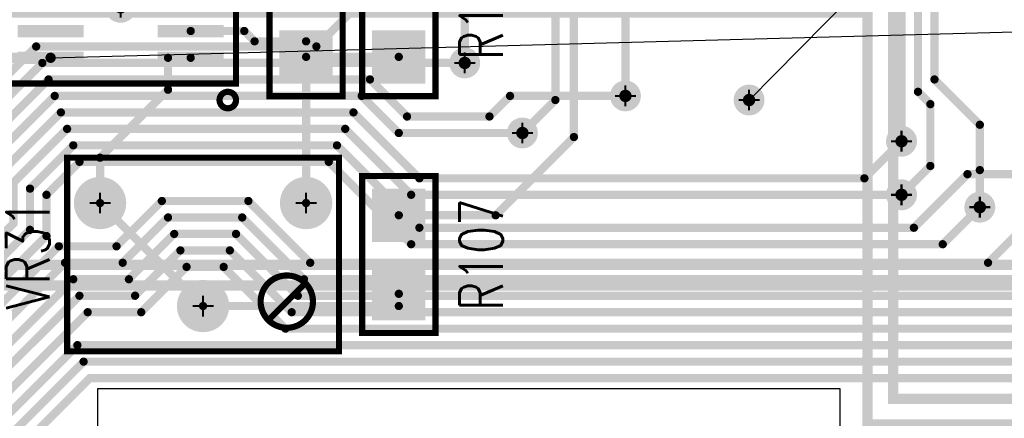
# Model space of a CAD drawing. Extents: x -1 to 210, y -5 to 148.
# Tile 12 of 52: x 114 to 138, y 9 to 19. Entities that reach past the tile are written whole.
import ezdxf
from ezdxf.enums import TextEntityAlignment as Align

# ---------------------------------------------------------------- set-up
doc = ezdxf.new("R2010")
doc.units = 0
for name, pattern in [('KEEPOUT_00011100', [2, 1, 1]), ('KEEPOUT_00011110', [2, 1, 1]), ('POUR_01_-1_0_000000', [2, 1, 1]), ('SIG_12', [2, 1, 1]), ('SIG_135', [2, 1, 1]), ('SIG_136', [2, 1, 1]), ('SIG_137', [2, 1, 1]), ('SIG_138', [2, 1, 1]), ('SIG_139', [2, 1, 1]), ('SIG_140', [2, 1, 1]), ('SIG_141', [2, 1, 1]), ('SIG_142', [2, 1, 1]), ('SIG_147', [2, 1, 1]), ('SIG_15', [2, 1, 1]), ('SIG_158', [2, 1, 1]), ('SIG_169', [2, 1, 1]), ('SIG_17', [2, 1, 1]), ('SIG_180', [2, 1, 1]), ('SIG_189', [2, 1, 1]), ('SIG_190', [2, 1, 1]), ('SIG_191', [2, 1, 1]), ('SIG_192', [2, 1, 1]), ('SIG_231', [2, 1, 1]), ('SIG_232', [2, 1, 1]), ('SIG_243', [2, 1, 1]), ('SIG_94', [2, 1, 1])]:
    doc.linetypes.add(name, pattern=pattern)
for name, color, linetype in [('COPPER_CUTOUT_03', 112, 'CONTINUOUS'), ('DRIL_NPLTE_THRU_01', 176, 'CONTINUOUS'), ('DRIL_NPLTE_THRU_02', 255, 'CONTINUOUS'), ('DRIL_NPLTE_THRU_03', 106, 'CONTINUOUS'), ('DRIL_NPLTE_THRU_04', 16, 'CONTINUOUS'), ('DRIL_PLTE_THRU_01', 176, 'CONTINUOUS'), ('DRIL_PLTE_THRU_02', 255, 'CONTINUOUS'), ('DRIL_PLTE_THRU_03', 106, 'CONTINUOUS'), ('DRIL_PLTE_THRU_04', 16, 'CONTINUOUS'), ('DRIL_SYMBOL', 254, 'CONTINUOUS'), ('KEEPOUT_-1', 254, 'CONTINUOUS'), ('KEEPOUT_-2', 34, 'CONTINUOUS'), ('KEEPOUT_01', 34, 'CONTINUOUS'), ('LINK_00', 57, 'CONTINUOUS'), ('PADS_BOT', 1, 'CONTINUOUS'), ('PADS_INNER', 5, 'CONTINUOUS'), ('PADS_TOP', 5, 'CONTINUOUS'), ('PART_NAME_01', 4, 'CONTINUOUS'), ('PART_TOP_2DLINE_00', 4, 'CONTINUOUS'), ('PART_TOP_2DLINE_01', 4, 'CONTINUOUS'), ('POUR_HEADER_02', 253, 'CONTINUOUS'), ('POUR_HEADER_03', 112, 'CONTINUOUS'), ('TRACE_01', 5, 'CONTINUOUS'), ('TRACE_04', 1, 'CONTINUOUS'), ('VIAPTS', 5, 'CONTINUOUS')]:
    doc.layers.add(name, color=color, linetype=linetype)
doc.styles.add('W0$15', font='simplex', dxfattribs={"width": 0.75})

# ---------------------------------------------------------------- blocks, each defined once
blk = doc.blocks.new('POUR_HEADER_0')
at = {"layer": 'POUR_HEADER_02', "linetype": 'POUR_01_-1_0_000000', "const_width": 0.25}
blk.add_lwpolyline([(137.75, -24.5), (126.25, -24.5), (126.25, -43.5), (107.25, -43.5), (107.25, -54.75), (115.25, -54.75), (115.25, -49), (121, -49), (121, -57), (117.5, -57), (117.5, -70.5), (104, -70.5), (104, -83), (141.75, -83)], dxfattribs=at)
blk = doc.blocks.new('POUR_HEADER_2')
at = {"layer": 'POUR_HEADER_02', "linetype": 'POUR_01_-1_0_000000', "const_width": 0.25}
blk.add_lwpolyline([(31.5, -5.25), (-7.25, -5.25), (-7.25, -22.5), (-16.75, -22.5), (-16.75, -31.25), (-20.25, -31.25), (-20.25, -44.75), (-33.75, -44.75), (-33.75, -56.25), (3, -56.25)], dxfattribs=at)
blk = doc.blocks.new('POUR_HEADER_5')
at = {"layer": 'POUR_HEADER_03', "linetype": 'POUR_01_-1_0_000000', "const_width": 0.25}
blk.add_lwpolyline([(7.5, -103.5), (-4.5, -103.5), (-4.5, -93.5), (-30.25, -93.5), (-30.25, -103.5), (-130, -103.5), (-130, -72.5), (-14, -72.5), (-14, -58), (-76, -58), (-76, -38.5), (-73.25, -38.5), (-73.25, -18.25), (-63.75, -18.25), (-63.75, -35), (-55.75, -35), (-55.75, -10), (-21, -10), (-21, 0), (-12.75, 0), (-12.75, -5.25), (-17, -5.25), (-17, -10), (33.25, -10)], dxfattribs=at)
blk = doc.blocks.new('POUR_HEADER_7')
at = {"layer": 'COPPER_CUTOUT_03', "const_width": 0.25}
blk.add_lwpolyline([(127.625, -66.375), (90.375, -66.375), (90.375, -56.375), (65.875, -56.375), (65.875, -66.375), (-35.125, -66.375), (-35.125, -34.125), (-3.625, -34.125), (-3.625, 38.375), (12.625, 38.375), (12.625, 28.375), (32.375, 28.375), (32.375, 3.375), (39.125, 3.375), (39.125, 28.375), (73.875, 28.375), (73.875, 38.375), (83.375, 38.375), (83.375, 31.875), (79.125, 31.875), (79.125, 28.375), (128.625, 28.375)], dxfattribs=at)
blk = doc.blocks.new('PART_BODY_TOP_43')
at = {"layer": 'KEEPOUT_-1', "linetype": 'KEEPOUT_00011110'}
blk.add_lwpolyline([(-5, 5), (13, 5), (13, -5), (-5, -5)], close=True, dxfattribs=at)
at = {"layer": 'KEEPOUT_-2', "linetype": 'KEEPOUT_00011100'}
for points in [[(-2.5, 0, 1), (2.5, 0, 1)], [(11.1, 0, 1), (6.1, 0, 1)]]:
    blk.add_lwpolyline(points, format="xyb", close=True, dxfattribs=at)
at = {"layer": 'KEEPOUT_01', "linetype": 'KEEPOUT_00011110'}
blk.add_lwpolyline([(-5, 5), (13, 5), (13, -5), (-5, -5)], close=True, dxfattribs=at)
blk = doc.blocks.new('DRIL_SYMBOL_3$6')
at = {"layer": 'DRIL_SYMBOL', "const_width": 0.0508}
for points in [[(0, -0.254), (0, 0.254)], [(-0.254, 0), (0.254, 0)]]:
    blk.add_lwpolyline(points, dxfattribs=at)
blk = doc.blocks.new('DRIL_HOLE_3$6')
at = {"const_width": 1.8}
blk.add_lwpolyline([(-0.9, 0, 1), (0.9, 0, 1)], format="xyb", close=True, dxfattribs=at)
blk.add_blockref('DRIL_SYMBOL_3$6', (0, 0))
blk = doc.blocks.new('PAD_19')
at = {"const_width": 0.381}
blk.add_lwpolyline([(0, -0.1905, 1), (0, 0.1905, 1)], format="xyb", close=True, dxfattribs=at)
blk = doc.blocks.new('STK_TOP_27')
at = {"layer": 'DRIL_NPLTE_THRU_01'}
blk.add_blockref('DRIL_HOLE_3$6', (0, 0), dxfattribs=at)
at = {"layer": 'DRIL_NPLTE_THRU_02'}
blk.add_blockref('DRIL_HOLE_3$6', (0, 0), dxfattribs=at)
at = {"layer": 'DRIL_NPLTE_THRU_03'}
blk.add_blockref('DRIL_HOLE_3$6', (0, 0), dxfattribs=at)
at = {"layer": 'DRIL_NPLTE_THRU_04'}
blk.add_blockref('DRIL_HOLE_3$6', (0, 0), dxfattribs=at)
at = {"layer": 'PADS_BOT'}
blk.add_blockref('PAD_19', (0, 0), dxfattribs=at)
at = {"layer": 'PADS_INNER'}
blk.add_blockref('PAD_19', (0, 0), dxfattribs=at)
at = {"layer": 'PADS_TOP'}
blk.add_blockref('PAD_19', (0, 0), dxfattribs=at)
blk = doc.blocks.new('SYM_TOP_24')
for name, p in [('PART_BODY_TOP_43', (0, 0)), ('STK_TOP_27', (0, 0)), ('STK_TOP_27', (8.6, 0))]:
    blk.add_blockref(name, p)
blk = doc.blocks.new('PART_TOP_145')
blk.add_blockref('SYM_TOP_24', (0, 0))
blk = doc.blocks.new('SMOOTH_0$15')
at = {"const_width": 0.075}
blk.add_lwpolyline([(-0.0375, 0, 1), (0.0375, 0, 1)], format="xyb", close=True, dxfattribs=at)
blk = doc.blocks.new('PART_BODY_TOP_57')
at = {"layer": 'PART_TOP_2DLINE_01', "const_width": 0.15}
blk.add_lwpolyline([(-1.6, 2.8), (1.6, 2.8), (1.6, -2.8), (-1.6, -2.8)], close=True, dxfattribs=at)
blk.add_lwpolyline([(-1.8, -2.6, 1), (-2.2, -2.6, 1)], format="xyb", close=True, dxfattribs=at)
at = {"layer": 'PART_TOP_2DLINE_01'}
for p in [(-1.6, 2.8), (1.6, 2.8), (-1.6, -2.8), (1.6, -2.8)]:
    blk.add_blockref('SMOOTH_0$15', p, dxfattribs=at)
blk = doc.blocks.new('DRIL_HOLE_0')
blk.add_lwpolyline([(0, 0, 1), (0, 0, 1)], format="xyb", close=True)
blk = doc.blocks.new('PAD_0')
blk.add_lwpolyline([(0, 0, 1), (0, 0, 1)], format="xyb", close=True)
blk = doc.blocks.new('PAD_33')
at = {"const_width": 0.3}
blk.add_lwpolyline([(-0.8, 0), (0.8, 0)], dxfattribs=at)
blk = doc.blocks.new('STK_TOP_40')
at = {"layer": 'DRIL_PLTE_THRU_01'}
blk.add_blockref('DRIL_HOLE_0', (0, 0), dxfattribs=at)
at = {"layer": 'DRIL_PLTE_THRU_02'}
blk.add_blockref('DRIL_HOLE_0', (0, 0), dxfattribs=at)
at = {"layer": 'DRIL_PLTE_THRU_03'}
blk.add_blockref('DRIL_HOLE_0', (0, 0), dxfattribs=at)
at = {"layer": 'DRIL_PLTE_THRU_04'}
blk.add_blockref('DRIL_HOLE_0', (0, 0), dxfattribs=at)
at = {"layer": 'PADS_BOT'}
blk.add_blockref('PAD_0', (0, 0), dxfattribs=at)
at = {"layer": 'PADS_INNER'}
blk.add_blockref('PAD_0', (0, 0), dxfattribs=at)
at = {"layer": 'PADS_TOP', "rotation": 90}
blk.add_blockref('PAD_33', (0, 0), dxfattribs=at)
blk = doc.blocks.new('SYM_TOP_38')
for name, p in [('PART_BODY_TOP_57', (0, 0)), ('STK_TOP_40', (-0.975, 1.7)), ('STK_TOP_40', (-0.325, 1.7)), ('STK_TOP_40', (0.325, 1.7)), ('STK_TOP_40', (0.975, 1.7)), ('STK_TOP_40', (-0.975, -1.7)), ('STK_TOP_40', (-0.325, -1.7)), ('STK_TOP_40', (0.325, -1.7)), ('STK_TOP_40', (0.975, -1.7))]:
    blk.add_blockref(name, p)
blk = doc.blocks.new('PART_TOP_264')
blk.add_blockref('SYM_TOP_38', (0, 0))
at = {"layer": 'PART_NAME_01', "style": 'W0$15', "width": 0.75}
blk.add_text('U41', height=1.05, dxfattribs=at).set_placement((0.75, 4.25), align=Align.MIDDLE_CENTER)
blk = doc.blocks.new('PART_BODY_TOP_21')
at = {"layer": 'PART_TOP_2DLINE_00', "const_width": 0.15}
blk.add_lwpolyline([(1.905, -0.889), (1.905, 0.889), (-1.905, 0.889), (-1.905, -0.889)], close=True, dxfattribs=at)
at = {"layer": 'PART_TOP_2DLINE_00'}
for p in [(-1.905, 0.889), (1.905, 0.889), (-1.905, -0.889), (1.905, -0.889)]:
    blk.add_blockref('SMOOTH_0$15', p, dxfattribs=at)
blk = doc.blocks.new('PAD_1')
at = {"const_width": 1.2954}
blk.add_lwpolyline([(-0.6477, 0), (0.6477, 0)], dxfattribs=at)
blk = doc.blocks.new('STK_TOP_4')
at = {"layer": 'DRIL_PLTE_THRU_01'}
blk.add_blockref('DRIL_HOLE_0', (0, 0), dxfattribs=at)
at = {"layer": 'DRIL_PLTE_THRU_02'}
blk.add_blockref('DRIL_HOLE_0', (0, 0), dxfattribs=at)
at = {"layer": 'DRIL_PLTE_THRU_03'}
blk.add_blockref('DRIL_HOLE_0', (0, 0), dxfattribs=at)
at = {"layer": 'DRIL_PLTE_THRU_04'}
blk.add_blockref('DRIL_HOLE_0', (0, 0), dxfattribs=at)
at = {"layer": 'PADS_BOT'}
blk.add_blockref('PAD_0', (0, 0), dxfattribs=at)
at = {"layer": 'PADS_INNER'}
blk.add_blockref('PAD_0', (0, 0), dxfattribs=at)
at = {"layer": 'PADS_TOP'}
blk.add_blockref('PAD_1', (0, 0), dxfattribs=at)
blk = doc.blocks.new('SYM_TOP_2')
for name, p in [('PART_BODY_TOP_21', (0, 0)), ('STK_TOP_4', (-0.9525, 0)), ('STK_TOP_4', (0.9525, 0))]:
    blk.add_blockref(name, p)
blk = doc.blocks.new('PART_TOP_268')
blk.add_blockref('SYM_TOP_2', (0, 0))
at = {"layer": 'PART_NAME_01', "style": 'W0$15', "width": 0.75}
blk.add_text('R107', height=1.05, rotation=-180, dxfattribs=at).set_placement((0, 2), align=Align.MIDDLE_CENTER)
blk = doc.blocks.new('PART_TOP_269')
blk.add_blockref('SYM_TOP_2', (0, 0))
at = {"layer": 'PART_NAME_01', "style": 'W0$15', "width": 0.75}
blk.add_text('R108', height=1.05, rotation=-270, dxfattribs=at).set_placement((-3, -0.5), align=Align.MIDDLE_CENTER)
blk = doc.blocks.new('PART_TOP_270')
blk.add_blockref('SYM_TOP_2', (0, 0))
at = {"layer": 'PART_NAME_01', "style": 'W0$15', "width": 0.75}
blk.add_text('R17', height=1.05, rotation=-180, dxfattribs=at).set_placement((0, 2), align=Align.MIDDLE_CENTER)
blk = doc.blocks.new('PART_BODY_TOP_38')
at = {"layer": 'PART_TOP_2DLINE_01', "const_width": 0.15}
blk.add_lwpolyline([(-3.3, 2.35), (3.3, 2.35), (3.3, -2.35), (-3.3, -2.35)], close=True, dxfattribs=at)
blk.add_lwpolyline([(1.397, -1.143, 1), (2.667, -1.143, 1)], format="xyb", close=True, dxfattribs=at)
blk.add_lwpolyline([(1.651, -1.524), (2.413, -0.762)], dxfattribs=at)
at = {"layer": 'PART_TOP_2DLINE_01'}
for p in [(-3.3, 2.35), (3.3, 2.35), (2.413, -0.762), (1.651, -1.524), (-3.3, -2.35), (3.3, -2.35)]:
    blk.add_blockref('SMOOTH_0$15', p, dxfattribs=at)
blk = doc.blocks.new('DRIL_SYMBOL_0$7')
at = {"layer": 'DRIL_SYMBOL', "const_width": 0.0508}
for points in [[(0, -0.254), (0, 0.254)], [(-0.254, 0), (0.254, 0)]]:
    blk.add_lwpolyline(points, dxfattribs=at)
blk = doc.blocks.new('DRIL_HOLE_0$7')
at = {"const_width": 0.35}
blk.add_lwpolyline([(-0.175, 0, 1), (0.175, 0, 1)], format="xyb", close=True, dxfattribs=at)
blk.add_blockref('DRIL_SYMBOL_0$7', (0, 0))
blk = doc.blocks.new('PAD_3')
at = {"const_width": 0.635}
blk.add_lwpolyline([(0, -0.3175, 1), (0, 0.3175, 1)], format="xyb", close=True, dxfattribs=at)
blk = doc.blocks.new('STK_TOP_6')
at = {"layer": 'DRIL_PLTE_THRU_01'}
blk.add_blockref('DRIL_HOLE_0$7', (0, 0), dxfattribs=at)
at = {"layer": 'DRIL_PLTE_THRU_02'}
blk.add_blockref('DRIL_HOLE_0$7', (0, 0), dxfattribs=at)
at = {"layer": 'DRIL_PLTE_THRU_03'}
blk.add_blockref('DRIL_HOLE_0$7', (0, 0), dxfattribs=at)
at = {"layer": 'DRIL_PLTE_THRU_04'}
blk.add_blockref('DRIL_HOLE_0$7', (0, 0), dxfattribs=at)
at = {"layer": 'PADS_BOT'}
blk.add_blockref('PAD_3', (0, 0), dxfattribs=at)
at = {"layer": 'PADS_INNER'}
blk.add_blockref('PAD_3', (0, 0), dxfattribs=at)
at = {"layer": 'PADS_TOP'}
blk.add_blockref('PAD_3', (0, 0), dxfattribs=at)
blk = doc.blocks.new('SYM_TOP_19')
for name, p in [('PART_BODY_TOP_38', (0, 0)), ('STK_TOP_6', (-2.5, 1.25)), ('STK_TOP_6', (2.5, 1.25)), ('STK_TOP_6', (0, -1.25))]:
    blk.add_blockref(name, p)
blk = doc.blocks.new('PART_TOP_272')
blk.add_blockref('SYM_TOP_19', (0, 0))
at = {"layer": 'PART_NAME_01', "style": 'W0$15', "width": 0.75}
blk.add_text('VR31', height=1.05, rotation=90, dxfattribs=at).set_placement((-4.25, 0), align=Align.MIDDLE_CENTER)
blk = doc.blocks.new('SMOOTH_0$25')
at = {"const_width": 0.125}
blk.add_lwpolyline([(-0.0625, 0, 1), (0.0625, 0, 1)], format="xyb", close=True, dxfattribs=at)
blk = doc.blocks.new('SMOOTH_0$2')
at = {"const_width": 0.1}
blk.add_lwpolyline([(-0.05, 0, 1), (0.05, 0, 1)], format="xyb", close=True, dxfattribs=at)
blk = doc.blocks.new('DRIL_SYMBOL_0$3')
at = {"layer": 'DRIL_SYMBOL', "const_width": 0.0508}
for points in [[(0, -0.254), (0, 0.254)], [(-0.254, 0), (0.254, 0)]]:
    blk.add_lwpolyline(points, dxfattribs=at)
blk = doc.blocks.new('DRIL_HOLE_0$3')
at = {"const_width": 0.15}
blk.add_lwpolyline([(-0.075, 0, 1), (0.075, 0, 1)], format="xyb", close=True, dxfattribs=at)
blk.add_blockref('DRIL_SYMBOL_0$3', (0, 0))
blk = doc.blocks.new('PAD_34')
at = {"const_width": 0.375}
blk.add_lwpolyline([(0, -0.1875, 1), (0, 0.1875, 1)], format="xyb", close=True, dxfattribs=at)
blk = doc.blocks.new('STK_TOP_3')
at = {"layer": 'DRIL_PLTE_THRU_01'}
blk.add_blockref('DRIL_HOLE_0$3', (0, 0), dxfattribs=at)
at = {"layer": 'DRIL_PLTE_THRU_02'}
blk.add_blockref('DRIL_HOLE_0$3', (0, 0), dxfattribs=at)
at = {"layer": 'DRIL_PLTE_THRU_03'}
blk.add_blockref('DRIL_HOLE_0$3', (0, 0), dxfattribs=at)
at = {"layer": 'DRIL_PLTE_THRU_04'}
blk.add_blockref('DRIL_HOLE_0$3', (0, 0), dxfattribs=at)
at = {"layer": 'PADS_BOT'}
blk.add_blockref('PAD_34', (0, 0), dxfattribs=at)
at = {"layer": 'PADS_INNER'}
blk.add_blockref('PAD_34', (0, 0), dxfattribs=at)
at = {"layer": 'PADS_TOP'}
blk.add_blockref('PAD_34', (0, 0), dxfattribs=at)
blk = doc.blocks.new('SYM_TOP_1')
blk.add_blockref('STK_TOP_3', (0, 0))

msp = doc.modelspace()

# ---------------------------------------------------------------- linework, layer by layer
at = {"layer": 'LINK_00', "linetype": 'SIG_12'}
msp.add_line((169, 55), (131.5, 17), dxfattribs=at)
at = {"layer": 'LINK_00', "linetype": 'SIG_17'}
msp.add_line((114.55, 18.025), (188.04, 20), dxfattribs=at)
at = {"layer": 'TRACE_01', "linetype": 'SIG_140', "const_width": 0.2}
msp.add_lwpolyline([(128.5, 17.1), (128.5, 27.2), (128.8, 27.5), (128.8, 40.3), (129.4, 40.9), (130.7, 40.9), (131.4, 41.6), (131.4, 43.5)], dxfattribs=at)
at = {"layer": 'TRACE_01', "linetype": 'SIG_138', "const_width": 0.2}
msp.add_lwpolyline([(133.5, 40.6), (133.5, 36.2), (135.2, 34.5), (135.2, 16)], dxfattribs=at)
at = {"layer": 'TRACE_01', "linetype": 'SIG_137', "const_width": 0.2}
for points in [[(133.9, 36.4), (135.6, 34.7), (135.6, 17.2), (135.9, 16.9), (135.9, 15.4)], [(135.2, 14.7), (135.9, 15.4)]]:
    msp.add_lwpolyline(points, dxfattribs=at)
at = {"layer": 'TRACE_01', "linetype": 'SIG_191', "const_width": 0.2}
msp.add_lwpolyline([(136, 30), (136, 17.5), (137.1, 16.4), (137.1, 15.3), (137.1, 14.4)], dxfattribs=at)
at = {"layer": 'TRACE_01', "linetype": 'SIG_141', "const_width": 0.2}
msp.add_lwpolyline([(123.9, 22.8), (123.9, 21.2), (124.6, 20.5), (124.6, 17.9)], dxfattribs=at)
at = {"layer": 'TRACE_01', "linetype": 'SIG_243', "const_width": 0.2}
msp.add_lwpolyline([(123, 14.203), (125.35, 14.203), (127.25, 16.102), (127.25, 21.75)], dxfattribs=at)
at = {"layer": 'TRACE_01', "linetype": 'SIG_139', "const_width": 0.2}
for points in [[(126, 21.4), (126, 20.7), (126.8, 19.9), (126.8, 17)], [(126, 16.2), (126.8, 17)]]:
    msp.add_lwpolyline(points, dxfattribs=at)
at = {"layer": 'TRACE_01', "linetype": 'SIG_231', "const_width": 0.2}
for points in [[(117.95, 18.675), (119.25, 18.675), (119.5, 18.425), (120.75, 18.425), (120.75, 18.047)], [(120.75, 18.047), (123, 18.047)], [(120.75, 18.047), (120.75, 14.5)]]:
    msp.add_lwpolyline(points, dxfattribs=at)
at = {"layer": 'TRACE_01', "linetype": 'SIG_17', "const_width": 0.25}
msp.add_lwpolyline([(112.8, 18.05), (112.85, 18.025), (114.55, 18.025)], dxfattribs=at)
at = {"layer": 'TRACE_01', "linetype": 'SIG_232', "const_width": 0.2}
for points in [[(115.75, 14.5), (115.75, 15.6), (117.4, 17.25), (117.4, 18.025), (117.95, 18.025)], [(115.75, 14.5), (118.25, 12)], [(118.25, 12), (123, 12), (123, 12.297)]]:
    msp.add_lwpolyline(points, dxfattribs=at)
at = {"layer": 'TRACE_04', "linetype": 'SIG_142', "const_width": 0.2}
msp.add_lwpolyline([(107.1, 10.2), (111.65, 14.75), (111.65, 15.75), (114.2, 18.3), (121, 18.3), (122.4, 19.7), (125.6, 19.7)], dxfattribs=at)
at = {"layer": 'TRACE_04', "linetype": 'SIG_192', "const_width": 0.2}
for points in [[(135.5, 13.9), (136.8, 15.2), (144.4, 15.2), (146.4, 17.2), (149.8, 17.2), (151.4, 18.8)], [(89, 7.8), (108, 7.8), (114.05, 13.85), (114.05, 14.85), (115.1, 15.9), (121.5, 15.9)], [(135.5, 13.9), (123.5, 13.9), (121.5, 15.9)]]:
    msp.add_lwpolyline(points, dxfattribs=at)
at = {"layer": 'TRACE_04', "linetype": 'SIG_141', "const_width": 0.2}
msp.add_lwpolyline([(107.25, 9.8), (112.05, 14.6), (112.05, 15.6), (114.35, 17.9), (124.6, 17.9)], dxfattribs=at)
at = {"layer": 'TRACE_04', "linetype": 'SIG_140', "const_width": 0.2}
for points in [[(88.2, 9.4), (107.4, 9.4), (112.45, 14.45), (112.45, 15.45), (114.5, 17.5), (122.3, 17.5)], [(125.2, 16.6), (123.2, 16.6), (122.3, 17.5)], [(125.2, 16.6), (125.7, 17.1), (128.5, 17.1)]]:
    msp.add_lwpolyline(points, dxfattribs=at)
at = {"layer": 'TRACE_04', "linetype": 'SIG_139', "const_width": 0.2}
for points in [[(42.74, 9), (107.55, 9), (112.85, 14.3), (112.85, 15.3), (114.65, 17.1)], [(126, 16.2), (123, 16.2), (122.1, 17.1), (114.65, 17.1)]]:
    msp.add_lwpolyline(points, dxfattribs=at)
at = {"layer": 'TRACE_04', "linetype": 'SIG_189', "const_width": 0.2}
for points in [[(120.7, 12.65), (142.95, 12.65), (146.9, 16.6), (151.5, 16.6), (152, 17.1)], [(37.52, 6.6), (108.45, 6.6), (114.9, 13.05), (116.3, 13.05), (117.4, 14.15)], [(120.7, 12.65), (119.2, 14.15), (117.4, 14.15)]]:
    msp.add_lwpolyline(points, dxfattribs=at)
at = {"layer": 'TRACE_04', "linetype": 'SIG_138', "const_width": 0.2}
for points in [[(107.7, 8.6), (113.25, 14.15), (113.25, 15.15), (114.8, 16.7), (121.9, 16.7)], [(134.3, 15.1), (123.5, 15.1), (121.9, 16.7)], [(134.3, 15.1), (135.2, 16)]]:
    msp.add_lwpolyline(points, dxfattribs=at)
at = {"layer": 'TRACE_04', "linetype": 'SIG_137', "const_width": 0.2}
for points in [[(41, 8.2), (107.85, 8.2), (113.65, 14), (113.65, 15), (114.95, 16.3)], [(135.2, 14.7), (123.3, 14.7), (121.7, 16.3), (114.95, 16.3)]]:
    msp.add_lwpolyline(points, dxfattribs=at)
at = {"layer": 'TRACE_04', "linetype": 'SIG_180', "const_width": 0.2}
for points in [[(120.55, 12.25), (143.1, 12.25), (146.15, 15.3), (147.05, 16.2), (162.3, 16.2)], [(36, 6.2), (108.65, 6.2), (115.1, 12.65), (116.45, 12.65), (117.55, 13.75)], [(120.55, 12.25), (119.05, 13.75), (117.55, 13.75)]]:
    msp.add_lwpolyline(points, dxfattribs=at)
at = {"layer": 'TRACE_04', "linetype": 'SIG_169', "const_width": 0.2}
for points in [[(120.4, 11.85), (143.25, 11.85), (146.1, 14.7), (147.2, 15.8)], [(35.78, 5.8), (108.8, 5.8), (115.25, 12.25), (116.6, 12.25), (117.7, 13.35)], [(120.4, 11.85), (118.9, 13.35), (117.7, 13.35)]]:
    msp.add_lwpolyline(points, dxfattribs=at)
at = {"layer": 'TRACE_04', "linetype": 'SIG_191', "const_width": 0.2}
for points in [[(39.26, 7.4), (108.15, 7.4), (114.45, 13.7), (114.45, 14.7), (115.25, 15.5)], [(123.3, 13.5), (121.3, 15.5), (115.25, 15.5)], [(123.3, 13.5), (136.2, 13.5), (137.1, 14.4)]]:
    msp.add_lwpolyline(points, dxfattribs=at)
at = {"layer": 'TRACE_04', "linetype": 'SIG_158', "const_width": 0.2}
for points in [[(120.25, 11.45), (143.4, 11.45), (146.75, 14.8), (153, 14.8)], [(34.3, 5.4), (109, 5.4), (115.45, 11.85), (116.75, 11.85), (117.85, 12.95)], [(120.25, 11.45), (118.75, 12.95), (117.85, 12.95)]]:
    msp.add_lwpolyline(points, dxfattribs=at)
at = {"layer": 'TRACE_04', "linetype": 'SIG_190', "const_width": 0.2}
for points in [[(37.7, 7), (108.3, 7), (114.75, 13.45), (116.15, 13.45), (117.25, 14.55)], [(120.85, 13.05), (119.35, 14.55), (117.25, 14.55)], [(120.85, 13.05), (137.3, 13.05), (138.6, 14.35), (138.6, 14.4)]]:
    msp.add_lwpolyline(points, dxfattribs=at)
at = {"layer": 'TRACE_04', "linetype": 'SIG_147', "const_width": 0.2}
msp.add_lwpolyline([(34.04, 5), (109.15, 5), (115.2, 11.05), (143.55, 11.05), (146.4, 13.9), (147.45, 13.9)], dxfattribs=at)
at = {"layer": 'TRACE_04', "linetype": 'SIG_136', "const_width": 0.2}
msp.add_lwpolyline([(32.6, 4.6), (109.3, 4.6), (115.35, 10.65), (143.7, 10.65), (146.55, 13.5), (146.991, 13.5)], dxfattribs=at)
at = {"layer": 'TRACE_04', "linetype": 'SIG_135', "const_width": 0.2}
msp.add_lwpolyline([(91.85, 4.2), (109.45, 4.2), (110.6, 5.35), (115.5, 10.25), (143.85, 10.25), (146.7, 13.1), (163.2, 13.1)], dxfattribs=at)

# ---------------------------------------------------------------- block references
at = {"linetype": 'SIG_15'}
msp.add_blockref('POUR_HEADER_2', (144.25, 69.25), dxfattribs=at)
at = {"linetype": 'SIG_17'}
msp.add_blockref('POUR_HEADER_7', (44, 75.5), dxfattribs=at)
at = {"linetype": 'SIG_94'}
msp.add_blockref('POUR_HEADER_5', (139.5, 113.25), dxfattribs=at)
at = {"linetype": 'SIG_12'}
msp.add_blockref('POUR_HEADER_0', (6, 95.5), dxfattribs=at)
for name, p, rotation in [('PART_TOP_269', (120.75, 19), 270), ('PART_TOP_270', (123, 19), 270), ('PART_TOP_264', (116.25, 19), 90), ('PART_TOP_268', (123, 13.25), 270)]:
    msp.add_blockref(name, p, dxfattribs=dict(rotation=rotation))
for name, p in [('PART_TOP_272', (118.25, 13.25)), ('PART_TOP_145', (120.7, 5))]:
    msp.add_blockref(name, p)
at = {"layer": 'TRACE_01'}
for name, p in [('SMOOTH_0$2', (117.95, 18.675)), ('SMOOTH_0$2', (119.25, 18.675)), ('SMOOTH_0$2', (119.5, 18.425)), ('SMOOTH_0$2', (120.75, 18.425)), ('SMOOTH_0$25', (114.55, 18.025)), ('SMOOTH_0$2', (117.4, 18.025)), ('SMOOTH_0$2', (117.95, 18.025)), ('SMOOTH_0$2', (120.75, 18.047)), ('SMOOTH_0$2', (120.75, 18.047)), ('SMOOTH_0$2', (120.75, 18.047)), ('SMOOTH_0$2', (123, 18.047)), ('SMOOTH_0$2', (124.6, 17.9)), ('SMOOTH_0$2', (136, 17.5)), ('SMOOTH_0$2', (117.4, 17.25)), ('SMOOTH_0$2', (135.6, 17.2)), ('SMOOTH_0$2', (126.8, 17)), ('SMOOTH_0$2', (126.8, 17)), ('SMOOTH_0$2', (128.5, 17.1)), ('SMOOTH_0$2', (135.9, 16.9)), ('SMOOTH_0$2', (137.1, 16.4)), ('SMOOTH_0$2', (126, 16.2)), ('SMOOTH_0$2', (127.25, 16.102)), ('SMOOTH_0$2', (135.2, 16)), ('SMOOTH_0$2', (115.75, 15.6)), ('SMOOTH_0$2', (135.9, 15.4)), ('SMOOTH_0$2', (135.9, 15.4)), ('SMOOTH_0$2', (137.1, 15.3)), ('SMOOTH_0$2', (115.75, 14.5)), ('SMOOTH_0$2', (115.75, 14.5)), ('SMOOTH_0$2', (120.75, 14.5)), ('SMOOTH_0$2', (135.2, 14.7)), ('SMOOTH_0$2', (123, 14.203)), ('SMOOTH_0$2', (125.35, 14.203)), ('SMOOTH_0$2', (123, 12.297)), ('SMOOTH_0$2', (118.25, 12)), ('SMOOTH_0$2', (118.25, 12)), ('SMOOTH_0$2', (123, 12))]:
    msp.add_blockref(name, p, dxfattribs=at)
at = {"layer": 'TRACE_04'}
for p in [(114.2, 18.3), (121, 18.3), (114.35, 17.9), (124.6, 17.9), (114.5, 17.5), (122.3, 17.5), (122.3, 17.5), (114.65, 17.1), (114.65, 17.1), (122.1, 17.1), (125.7, 17.1), (128.5, 17.1), (114.8, 16.7), (121.9, 16.7), (121.9, 16.7), (123.2, 16.6), (125.2, 16.6), (125.2, 16.6), (114.95, 16.3), (114.95, 16.3), (121.7, 16.3), (123, 16.2), (126, 16.2), (135.2, 16), (115.1, 15.9), (121.5, 15.9), (121.5, 15.9), (115.25, 15.5), (115.25, 15.5), (121.3, 15.5), (136.8, 15.2), (123.5, 15.1), (134.3, 15.1), (134.3, 15.1), (114.05, 14.85), (114.45, 14.7), (117.25, 14.55), (117.25, 14.55), (119.35, 14.55), (123.3, 14.7), (135.2, 14.7), (137.1, 14.4), (117.4, 14.15), (117.4, 14.15), (119.2, 14.15), (114.05, 13.85), (123.5, 13.9), (135.5, 13.9), (135.5, 13.9), (114.45, 13.7), (117.55, 13.75), (117.55, 13.75), (119.05, 13.75), (114.75, 13.45), (116.15, 13.45), (117.7, 13.35), (117.7, 13.35), (118.9, 13.35), (123.3, 13.5), (123.3, 13.5), (136.2, 13.5), (114.9, 13.05), (116.3, 13.05), (120.85, 13.05), (120.85, 13.05), (137.3, 13.05), (117.85, 12.95), (117.85, 12.95), (118.75, 12.95), (115.1, 12.65), (116.45, 12.65), (120.7, 12.65), (120.7, 12.65), (115.25, 12.25), (116.6, 12.25), (120.55, 12.25), (120.55, 12.25), (115.45, 11.85), (116.75, 11.85), (120.4, 11.85), (120.4, 11.85), (120.25, 11.45), (120.25, 11.45), (115.2, 11.05), (115.35, 10.65)]:
    msp.add_blockref('SMOOTH_0$2', p, dxfattribs=at)
at = {"layer": 'VIAPTS', "linetype": 'SIG_15'}
msp.add_blockref('SYM_TOP_1', (116.25, 19.25), dxfattribs=at)
at = {"layer": 'VIAPTS', "linetype": 'SIG_141'}
msp.add_blockref('SYM_TOP_1', (124.6, 17.9), dxfattribs=at)
at = {"layer": 'VIAPTS', "linetype": 'SIG_140'}
msp.add_blockref('SYM_TOP_1', (128.5, 17.1), dxfattribs=at)
at = {"layer": 'VIAPTS', "linetype": 'SIG_12'}
msp.add_blockref('SYM_TOP_1', (131.5, 17), dxfattribs=at)
at = {"layer": 'VIAPTS', "linetype": 'SIG_139'}
msp.add_blockref('SYM_TOP_1', (126, 16.2), dxfattribs=at)
at = {"layer": 'VIAPTS', "linetype": 'SIG_138'}
msp.add_blockref('SYM_TOP_1', (135.2, 16), dxfattribs=at)
at = {"layer": 'VIAPTS', "linetype": 'SIG_137'}
msp.add_blockref('SYM_TOP_1', (135.2, 14.7), dxfattribs=at)
at = {"layer": 'VIAPTS', "linetype": 'SIG_191'}
msp.add_blockref('SYM_TOP_1', (137.1, 14.4), dxfattribs=at)

doc.saveas('drawing.dxf')
